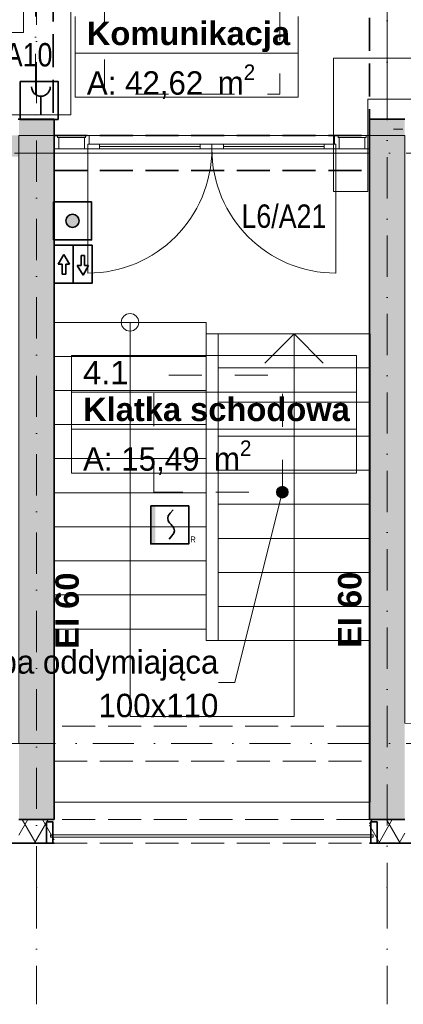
# Model space of a CAD drawing. Header units: millimetres. Extents: x 42175 to 97175, y 10092 to 468192.
# Tile 205 of 235: x 67146 to 70428, y 87000 to 95419. Entities that reach past the tile are written whole.
import ezdxf
from ezdxf.enums import TextEntityAlignment as Align

# ---------------------------------------------------------------- set-up
doc = ezdxf.new("R2010")
doc.units = ezdxf.units.MM
for name, pattern in [('Krawędzie ukryte', [3.912222, 2.822222, -1.09]), ('Kropki i Kreski', [6.702778, 3.527778, -1.763889, 0, -1.411111]), ('Przerywana', [5.644444, 2.822222, -2.822222])]:
    doc.linetypes.add(name, pattern=pattern)
for name, color, linetype, lineweight in [('!!!opis SSP', 1, 'Continuous', 18), ('Elementy ODD', 3, 'Continuous', 35), ('Elementy SAP', 1, 'Continuous', 35), ('Linia SSP', 1, 'Continuous', 15)]:
    doc.layers.add(name, color=color, linetype=linetype, lineweight=lineweight)
for name, color, linetype in [('- A - ocieplenie', 8, 'Continuous'), ('- strefy pomieszczeń', 8, 'Continuous'), ('2D - Ogólne', 8, 'Continuous'), ('Drzwi Archicad', 8, 'Continuous'), ('Instalacje - Wod_Kan', 8, 'Continuous'), ('Konstrukcja - Belki', 8, 'Continuous'), ('Konstrukcja - Przegroda Strukt.', 8, 'Continuous'), ('Konstrukcja - Siatka mod', 8, 'Continuous'), ('Konstrukcja - Stropy', 8, 'Continuous'), ('Konstrukcja - Ściany działowe', 8, 'Continuous'), ('Konstrukcja - Ściany nośne wew..P', 8, 'Continuous'), ('Konstrukcja - Ściany zewnętrzne', 8, 'Continuous'), ('Opisy - Etykiety', 8, 'Continuous'), ('Opisy - Tekst', 8, 'Continuous')]:
    doc.layers.add(name, color=color, linetype=linetype)
doc.styles.get("Standard").update_dxf_attribs({"font": 'ARIALN.TTF'})
doc.styles.add('STYL_AUTOMATYCZNY_1', font='ARIALN.TTF')
doc.styles.add('STYL_AUTOMATYCZNY_2', font='ARIALN.TTF')
doc.styles.add('STYL_AUTOMATYCZNY_5', font='ARIALN.TTF')
doc.styles.add('STYL_AUTOMATYCZNY_6', font='ARIALN.TTF')
doc.styles.add('STYL_AUTOMATYCZNY_7', font='ARIALN.TTF')
pattern_1 = [(60, (-175208.59, 378186.62), (-129.90381, 75), []), (120, (-175208.59, 378186.62), (129.90381, 75), [])]

# ---------------------------------------------------------------- blocks, each defined once
blk = doc.blocks.new('czujka dymu')
h = blk.add_hatch(color=256)
h.set_gradient(color1=(255, 0, 0), color2=(224, 0, 0), one_color=1, name='INVSPHERICAL')
h.paths.add_polyline_path([(-28.7, 16.26), (-28.7, 32.51), (-32.51, 32.51), (-32.51, 16.26)])
h.paths.add_polyline_path([(-28.7, 0), (-28.7, 16.26), (-32.51, 16.26), (-32.51, 0)])
for p, q in [((-17.48, 24.04), (-15.95, 26.38)), ((-15.95, 26.38), (-13.4, 29.24)), ((-17.99, 21.96), (-17.48, 24.04)), ((-17.48, 19.87), (-17.99, 21.96)), ((-16.34, 18.13), (-17.48, 19.87)), ((-15.95, 17.53), (-16.34, 18.13)), ((-15.14, 16.63), (-15.95, 17.53)), ((-15.14, 16.63), (-14.33, 15.72)), ((-14.33, 15.72), (-13.94, 15.12)), ((-12.8, 9.21), (-14.33, 6.87)), ((-13.94, 15.12), (-12.8, 13.38)), ((-12.8, 13.38), (-12.29, 11.29)), ((-12.29, 11.29), (-12.8, 9.21)), ((-14.33, 6.87), (-16.88, 4.01))]:
    blk.add_line(p, q)
blk.add_lwpolyline([(-32.51, 32.51), (0, 32.51), (0, 0), (-32.51, 0)], close=True)
blk.add_text('R', height=5.08).set_placement((1.41, 1.27))
blk = doc.blocks.new('przycisk oddymiania')
h = blk.add_hatch(color=256)
h.set_gradient(color1=(255, 0, 0), color2=(255, 0, 0))
h.paths.add_polyline_path([(21.87, 16.26, 1), (10.65, 16.26, 1)])
blk.add_lwpolyline([(0, 32.51), (32.51, 32.51), (32.51, 0), (0, 0)], close=True)
blk.add_circle((16.26, 16.26), 5.61)
blk = doc.blocks.new('przycisk przewietrzania')
for p, q in [((16.26, 32.51), (16.26, 0)), ((6.96, 7.72), (9.96, 7.72))]:
    blk.add_line(p, q)
at = {"ltscale": 4}
for p, q in [((3.63, 16.16), (8.26, 24.66)), ((8.26, 24.66), (13.26, 16.16)), ((23.11, 15.25), (23.11, 23.69)), ((23.11, 23.69), (26.11, 23.69)), ((26.11, 23.69), (26.11, 15.25)), ((6.96, 16.16), (3.63, 16.16)), ((6.96, 7.72), (6.96, 16.16)), ((9.96, 16.16), (9.96, 7.72)), ((13.26, 16.16), (9.96, 16.16)), ((19.8, 15.25), (23.11, 15.25)), ((24.8, 6.75), (19.8, 15.25)), ((29.43, 15.25), (24.8, 6.75)), ((26.11, 15.25), (29.43, 15.25))]:
    blk.add_line(p, q, dxfattribs=at)
blk.add_lwpolyline([(0, 32.51), (32.51, 32.51), (32.51, 0), (0, 0)], close=True)
blk = doc.blocks.new('ROP')
at = {"layer": 'Elementy SAP'}
blk.add_line((17.77, 19.91), (17.77, 3.98), dxfattribs=at)
blk.add_lwpolyline([(0, 32.51), (32.51, 32.51), (32.51, 0), (0, 0)], close=True, dxfattribs=at)
blk.add_arc((17.77, 27.87), 7.96, 180, 0, dxfattribs=at)

msp = doc.modelspace()

# ---------------------------------------------------------------- hatches: boundary and pattern name
at = {"layer": '- A - ocieplenie', "linetype": 'Continuous', "lineweight": 13}
h = msp.add_hatch(dxfattribs=at)
h.set_pattern_fill('Izolacja_miękka_0006', color=8, style=0, pattern_type=2)
h.set_pattern_definition(pattern_1)
h.paths.add_polyline_path([(67139.2, 88378.8), (67440, 88378.8), (67440, 88578.8), (67140, 88578.8)])
h = msp.add_hatch(dxfattribs=at)
h.set_pattern_fill('Izolacja_miękka_0006', color=8, style=0, pattern_type=2)
h.set_pattern_definition(pattern_1)
h.paths.add_polyline_path([(70440, 88578.8), (70140, 88578.8), (70140, 88378.8), (70440, 88378.8)])
at = {"layer": 'Konstrukcja - Ściany działowe', "linetype": 'Continuous', "lineweight": 13}
msp.add_hatch(color=8, dxfattribs=at).paths.add_polyline_path([(67440, 94248.9), (67440, 94428.9), (65900, 94428.9), (65900, 94248.9)])
at = {"layer": 'Konstrukcja - Ściany nośne wew..P', "linetype": 'Continuous', "lineweight": 13}
for points in [[(67140, 94568.9), (67140, 94428.9), (67440, 94428.9), (67440, 94568.9)], [(70140, 94568.9), (70140, 94428.9), (70440, 94428.9), (70440, 94568.9)], [(70140, 94128.9), (70440, 94128.9), (70440, 94428.9), (70140, 94428.9)], [(67440, 89378.9), (67440, 94248.9), (67140, 94248.9), (67140, 89378.9)], [(70440, 89378.9), (70440, 94128.9), (70140, 94128.9), (70140, 89378.9)], [(67140, 89078.9), (67440, 89078.9), (67140, 89378.9)], [(67440, 89378.9), (67140, 89378.9), (67440, 89078.9)], [(67140, 89078.9), (67140, 88578.8), (67440, 88578.8), (67440, 89078.9)], [(70140, 89078.9), (70140, 88578.8), (70440, 88578.8), (70440, 89078.9)]]:
    msp.add_hatch(color=8, dxfattribs=at).paths.add_polyline_path(points)
at = {"layer": 'Konstrukcja - Ściany zewnętrzne', "linetype": 'Continuous', "lineweight": 13}
for points in [[(70140, 89378.9), (70140, 89078.9), (70440, 89378.9)], [(70440, 89378.9), (70140, 89078.9), (70440, 89078.9)]]:
    msp.add_hatch(color=8, dxfattribs=at).paths.add_polyline_path(points)
at = {"layer": 'Opisy - Etykiety', "linetype": 'Continuous', "lineweight": 13}
msp.add_hatch(color=8, dxfattribs=at).paths.add_polyline_path([(69343.4, 91378.9), (69347.2, 91359.7), (69358, 91343.5), (69374.3, 91332.7), (69393.4, 91328.9), (69412.5, 91332.7), (69428.7, 91343.5), (69439.6, 91359.7), (69443.4, 91378.9), (69439.6, 91398), (69428.7, 91414.2), (69412.5, 91425.1), (69393.4, 91428.9), (69374.3, 91425.1), (69358, 91414.2), (69347.2, 91398)])

# ---------------------------------------------------------------- linework, layer by layer
at = {"layer": '- A - ocieplenie', "color": 8, "linetype": 'Continuous', "lineweight": 35, "ltscale": 100, "flags": 128}
for points in [[(67440, 88578.8), (67140, 88578.8)], [(70440, 88578.8), (70140, 88578.8)], [(67049.2, 88378.8), (67440, 88378.8)], [(70140, 88378.8), (70530, 88378.8)]]:
    msp.add_lwpolyline(points, dxfattribs=at)
at = {"layer": '- A - ocieplenie', "color": 8, "linetype": 'Krawędzie ukryte', "lineweight": 20, "ltscale": 100, "flags": 128}
for points in [[(70140, 88578.8), (67440, 88578.8)], [(67440, 88378.8), (70140, 88378.8)]]:
    msp.add_lwpolyline(points, dxfattribs=at)
at = {"layer": '- strefy pomieszczeń', "color": 8, "linetype": 'Continuous', "lineweight": 13, "ltscale": 100}
for p, q in [((67620.4, 95133), (67620.4, 95447.3)), ((69527.6, 95447.3), (69527.6, 95133)), ((69527.6, 95133), (67620.4, 95133)), ((67620.4, 95133), (69527.6, 95133)), ((67620.4, 94756.5), (67620.4, 95133)), ((69527.6, 95133), (69527.6, 94756.5)), ((69527.6, 94756.5), (67620.4, 94756.5)), ((67588.3, 92546.9), (70028.9, 92546.9)), ((67588.3, 92232.6), (67588.3, 92546.9)), ((70028.9, 92546.9), (70028.9, 92232.6)), ((70028.9, 92232.6), (67588.3, 92232.6)), ((67588.3, 92232.6), (70028.9, 92232.6)), ((67588.3, 91918.3), (67588.3, 92232.6)), ((70028.9, 92232.6), (70028.9, 91918.3)), ((70028.9, 91918.3), (67588.3, 91918.3)), ((67588.3, 91918.3), (70028.9, 91918.3)), ((67588.3, 91541.9), (67588.3, 91918.3)), ((70028.9, 91918.3), (70028.9, 91541.9)), ((70028.9, 91541.9), (67588.3, 91541.9))]:
    msp.add_line(p, q, dxfattribs=at)
at = {"color": 8, "linetype": 'Continuous', "lineweight": 18, "ltscale": 100}
for p, q in [((68740, 92830.9), (67440, 92830.9)), ((67440, 92830.9), (67440, 92539.5)), ((68090, 92830.9), (68090, 92539.5)), ((68740, 92539.5), (68740, 92830.9)), ((70143.7, 92732), (68843.7, 92732)), ((68843.7, 92732), (68843.7, 92440.7)), ((69243.7, 92482), (69493.7, 92732)), ((69493.7, 92440.7), (69493.7, 92732)), ((69493.7, 92732), (69743.7, 92482)), ((70143.7, 92440.7), (70143.7, 92732)), ((67440, 92539.5), (68740, 92539.5)), ((68740, 92539.5), (67440, 92539.5)), ((67440, 92539.5), (67440, 92248.2)), ((68090, 92539.5), (68090, 90208.8)), ((68740, 92248.2), (68740, 92539.5)), ((70143.7, 92440.7), (68843.7, 92440.7)), ((68843.7, 92440.7), (68843.7, 92149.3)), ((68843.7, 92440.7), (70143.7, 92440.7)), ((69493.7, 90110), (69493.7, 92440.7)), ((70143.7, 92149.3), (70143.7, 92440.7)), ((67440, 92248.2), (68740, 92248.2)), ((68740, 92248.2), (67440, 92248.2)), ((67440, 92248.2), (67440, 91956.8)), ((68740, 91956.8), (68740, 92248.2)), ((70143.7, 92149.3), (68843.7, 92149.3)), ((68843.7, 92149.3), (68843.7, 91858)), ((68843.7, 92149.3), (70143.7, 92149.3)), ((70143.7, 91858), (70143.7, 92149.3)), ((67440, 91956.8), (68740, 91956.8)), ((68740, 91956.8), (67440, 91956.8)), ((67440, 91956.8), (67440, 91665.5)), ((68740, 91665.5), (68740, 91956.8)), ((70143.7, 91858), (68843.7, 91858)), ((68843.7, 91858), (68843.7, 91566.7)), ((68843.7, 91858), (70143.7, 91858)), ((70143.7, 91566.7), (70143.7, 91858)), ((67440, 91665.5), (68740, 91665.5)), ((68740, 91665.5), (67440, 91665.5)), ((67440, 91665.5), (67440, 91374.2)), ((68740, 91374.2), (68740, 91665.5)), ((70143.7, 91566.7), (68843.7, 91566.7)), ((68843.7, 91566.7), (68843.7, 91275.3)), ((68843.7, 91566.7), (70143.7, 91566.7)), ((70143.7, 91275.3), (70143.7, 91566.7)), ((67440, 91374.2), (68740, 91374.2)), ((68740, 91374.2), (67440, 91374.2)), ((67440, 91374.2), (67440, 91082.8)), ((68740, 91082.8), (68740, 91374.2)), ((70143.7, 91275.3), (68843.7, 91275.3)), ((68843.7, 91275.3), (68843.7, 90984)), ((68843.7, 91275.3), (70143.7, 91275.3)), ((70143.7, 90984), (70143.7, 91275.3)), ((67440, 91082.8), (68740, 91082.8)), ((68740, 91082.8), (67440, 91082.8)), ((67440, 91082.8), (67440, 90791.5)), ((68740, 90791.5), (68740, 91082.8)), ((70143.7, 90984), (68843.7, 90984)), ((68843.7, 90984), (68843.7, 90692.6)), ((68843.7, 90984), (70143.7, 90984)), ((70143.7, 90692.6), (70143.7, 90984)), ((67440, 90791.5), (68740, 90791.5)), ((68740, 90791.5), (67440, 90791.5)), ((67440, 90791.5), (67440, 90500.1)), ((68740, 90500.1), (68740, 90791.5)), ((70143.7, 90692.6), (68843.7, 90692.6)), ((68843.7, 90692.6), (68843.7, 90401.3)), ((68843.7, 90692.6), (70143.7, 90692.6)), ((70143.7, 90401.3), (70143.7, 90692.6)), ((67440, 90500.1), (68740, 90500.1)), ((68740, 90500.1), (67440, 90500.1)), ((67440, 90500.1), (67440, 90208.8)), ((68740, 90208.8), (68740, 90500.1)), ((70143.7, 90401.3), (68843.7, 90401.3)), ((68843.7, 90401.3), (68843.7, 90110)), ((68843.7, 90401.3), (70143.7, 90401.3)), ((70143.7, 90110), (70143.7, 90401.3)), ((67440, 90208.8), (68740, 90208.8)), ((68740, 90208.8), (67440, 90208.8)), ((67440, 90208.8), (67440, 90187.9)), ((67440, 90187.9), (67440, 88728.8)), ((68090, 90208.8), (68090, 89460)), ((68740, 90110), (68740, 90208.8)), ((68843.7, 90110), (68740, 90110)), ((70143.7, 90110), (68843.7, 90110)), ((68843.7, 90110), (70143.7, 90110)), ((69493.7, 89460), (69493.7, 90110)), ((70143.7, 88728.8), (70143.7, 90110)), ((68090, 89460), (69493.7, 89460)), ((67440, 88728.8), (70143.7, 88728.8))]:
    msp.add_line(p, q, dxfattribs=at)
at = {"color": 8, "linetype": 'Przerywana', "lineweight": 13, "ltscale": 100, "flags": 128}
msp.add_lwpolyline([(68293.4, 91378.9), (68293.4, 92378.9), (69393.4, 92378.9), (69393.4, 91378.9)], close=True, dxfattribs=at)
at = {"color": 8, "linetype": 'Continuous', "lineweight": 18, "ltscale": 100}
for start, end in [(0, 180), (180, 0)]:
    msp.add_arc((68090, 92830.9), 75, start, end, dxfattribs=at)
at = {"layer": '2D - Ogólne', "color": 8, "linetype": 'Przerywana', "lineweight": 13, "ltscale": 100, "flags": 128}
msp.add_lwpolyline([(67871.2, 96281.3), (69371.2, 96281.3), (69371.2, 94781.3), (67871.2, 94781.3)], close=True, dxfattribs=at)
at = {"layer": 'Drzwi Archicad', "color": 8, "linetype": 'Continuous', "lineweight": 13, "ltscale": 100}
for p, q in [((67470, 94428.9), (67440, 94428.9)), ((67440, 94428.9), (67440, 94313.9)), ((67470, 94410.9), (67470, 94428.9)), ((67480, 94410.9), (67470, 94410.9)), ((67480, 94313.9), (67480, 94410.9)), ((67480, 94410.9), (67700, 94410.9)), ((67710, 94410.9), (67700, 94410.9)), ((67700, 94410.9), (67700, 94313.9)), ((67710, 94428.9), (67710, 94410.9)), ((67740, 94428.9), (67710, 94428.9)), ((67740, 94353.9), (67740, 94428.9)), ((69840, 94428.9), (69840, 94353.9)), ((69870, 94428.9), (69840, 94428.9)), ((69870, 94410.9), (69870, 94428.9)), ((69880, 94410.9), (69870, 94410.9)), ((69880, 94313.9), (69880, 94410.9)), ((70100, 94410.9), (69880, 94410.9)), ((70110, 94410.9), (70100, 94410.9)), ((70100, 94410.9), (70100, 94313.9)), ((70140, 94428.9), (70110, 94428.9)), ((70110, 94428.9), (70110, 94410.9)), ((70140, 94313.9), (70140, 94428.9)), ((67440, 94313.9), (67480, 94313.9)), ((67480, 94313.9), (67700, 94313.9)), ((67700, 94313.9), (67728, 94313.9)), ((67728, 94313.9), (67728, 94353.9)), ((67728, 94353.9), (67740, 94353.9)), ((67728, 94353.9), (67828, 94353.9)), ((67728, 94313.9), (67728, 94353.9)), ((67728, 94313.9), (67728, 93251.9)), ((67828, 94313.9), (67728, 94313.9)), ((67828, 94353.9), (67828, 94313.9)), ((68690, 94333.9), (67828, 94333.9)), ((68690, 94313.9), (68690, 94353.9)), ((68690, 94353.9), (68790, 94353.9)), ((68790, 94313.9), (68690, 94313.9)), ((68790, 94353.9), (68790, 94313.9)), ((68890, 94353.9), (68790, 94353.9)), ((68790, 94353.9), (68790, 94313.9)), ((68790, 94313.9), (68890, 94313.9)), ((68890, 94313.9), (68890, 94353.9)), ((68890, 94333.9), (69752, 94333.9)), ((69852, 94353.9), (69752, 94353.9)), ((69752, 94353.9), (69752, 94313.9)), ((69752, 94313.9), (69852, 94313.9)), ((69840, 94353.9), (69852, 94353.9)), ((69852, 94353.9), (69852, 94313.9)), ((69852, 94313.9), (69852, 94353.9)), ((69852, 94313.9), (69852, 93251.9)), ((69852, 94313.9), (69880, 94313.9)), ((69880, 94313.9), (70100, 94313.9)), ((70100, 94313.9), (70140, 94313.9))]:
    msp.add_line(p, q, dxfattribs=at)
at = {"layer": 'Drzwi Archicad', "color": 8, "linetype": 'Continuous', "lineweight": 35, "ltscale": 100}
for p, q in [((67440, 94428.9), (67440, 94313.9)), ((67440, 94428.9), (67440, 94313.9)), ((70140, 94428.9), (70140, 94313.9)), ((70140, 94428.9), (70140, 94313.9)), ((67440, 94313.9), (67440, 94128.9)), ((70140, 94313.9), (70140, 94128.9))]:
    msp.add_line(p, q, dxfattribs=at)
at = {"layer": 'Drzwi Archicad', "color": 8, "linetype": 'Continuous', "lineweight": 13, "ltscale": 100, "flags": 128}
for points in [[(67710, 94428.9), (67470, 94428.9), (67470, 94410.9), (67710, 94410.9)], [(67480, 94313.9), (67700, 94313.9), (67700, 94410.9), (67480, 94410.9)], [(69870, 94428.9), (70110, 94428.9), (70110, 94410.9), (69870, 94410.9)], [(69880, 94410.9), (70100, 94410.9), (70100, 94313.9), (69880, 94313.9)], [(68690, 94333.9), (67828, 94333.9), (67828, 94353.9), (68690, 94353.9)], [(68690, 94313.9), (67828, 94313.9), (67828, 94333.9), (68690, 94333.9)], [(68890, 94333.9), (69752, 94333.9), (69752, 94353.9), (68890, 94353.9)], [(68890, 94313.9), (69752, 94313.9), (69752, 94333.9), (68890, 94333.9)]]:
    msp.add_lwpolyline(points, close=True, dxfattribs=at)
at = {"layer": 'Drzwi Archicad', "color": 8, "linetype": 'Continuous', "lineweight": 13, "ltscale": 100}
for centre, start, end in [((67728, 94313.9), 270, 0), ((69852, 94313.9), 180, 270)]:
    msp.add_arc(centre, 1062, start, end, dxfattribs=at)
at = {"layer": 'Instalacje - Wod_Kan', "color": 8, "linetype": 'Continuous', "lineweight": 0, "ltscale": 100}
msp.add_line((70423, 94483.9), (70343, 94483.9), dxfattribs=at)
at = {"layer": 'Konstrukcja - Belki', "color": 8, "linetype": 'Krawędzie ukryte', "lineweight": 35, "ltscale": 100}
for p, q in [((70140, 96608.9), (70140, 94569.5)), ((67431.8, 96468.9), (67431.8, 94569.5)), ((67131.8, 94569.5), (67431.8, 94569.5)), ((70140, 94569.5), (70440, 94569.5)), ((67439.8, 94428.9), (70139.8, 94428.9)), ((67439.8, 94128.9), (67439.8, 94428.9)), ((70139.8, 94128.9), (70139.8, 94428.9)), ((67439.8, 94128.9), (70139.8, 94128.9))]:
    msp.add_line(p, q, dxfattribs=at)
at = {"layer": 'Konstrukcja - Belki', "color": 8, "linetype": 'Kropki i Kreski', "lineweight": 13, "ltscale": 100}
for p, q in [((70290, 96608.9), (70290, 94569.5)), ((67281.8, 96468.9), (67281.8, 94569.5)), ((67439.8, 94278.9), (70139.8, 94278.9))]:
    msp.add_line(p, q, dxfattribs=at)
at = {"layer": 'Konstrukcja - Przegroda Strukt.', "color": 8, "linetype": 'Continuous', "lineweight": 35, "ltscale": 100, "flags": 128}
for points in [[(67430.1, 88378.8), (67376.1, 88378.8), (67376.1, 88558.8), (67430.1, 88558.8)], [(70203.3, 88378.8), (70149.3, 88378.8), (70149.3, 88558.8), (70203.3, 88558.8)]]:
    msp.add_lwpolyline(points, close=True, dxfattribs=at)
at = {"layer": 'Konstrukcja - Przegroda Strukt.', "color": 8, "linetype": 'Continuous', "lineweight": 13, "ltscale": 100, "flags": 128}
msp.add_lwpolyline([(67410.1, 88428.8), (67410.1, 88448.8), (70169.3, 88448.8), (70169.3, 88428.8)], close=True, dxfattribs=at)
at = {"layer": 'Konstrukcja - Siatka mod', "color": 8, "linetype": 'Kropki i Kreski', "lineweight": 13, "ltscale": 100}
for p, q in [((67290, 88000), (67290, 104964.8)), ((70290, 104969.5), (70290, 88000)), ((53022.5, 94278.9), (82467, 94278.9)), ((53022.5, 89228.9), (82467, 89228.9)), ((67290, 88000), (67290, 87000)), ((70290, 88000), (70290, 87000))]:
    msp.add_line(p, q, dxfattribs=at)
for p in [(67290, 88000), (67290, 88000), (70290, 88000), (70290, 88000)]:
    msp.add_point(p, dxfattribs=at)
at = {"layer": 'Konstrukcja - Stropy', "color": 8, "linetype": 'Continuous', "lineweight": 13, "ltscale": 100, "flags": 128}
for points in [[(67140, 94428.9), (70440, 94428.9), (70440, 89404.9), (82460, 89378.9), (82510, 101858.9), (55470, 101858.9), (55470, 89228.9), (67140, 89228.9)], [(67440, 92830.9), (68740, 92830.9), (68740, 92732), (70140, 92732), (70140, 94428.9), (67440, 94428.9)]]:
    msp.add_lwpolyline(points, close=True, dxfattribs=at)
at = {"layer": 'Konstrukcja - Ściany nośne wew..P', "color": 8, "linetype": 'Continuous', "lineweight": 35, "ltscale": 100}
for p, q in [((67440, 94428.9), (67440, 94313.9)), ((70140, 94428.9), (70140, 94313.9)), ((67440, 94313.9), (67440, 94128.9)), ((70140, 94313.9), (70140, 94128.9))]:
    msp.add_line(p, q, dxfattribs=at)
at = {"layer": 'Konstrukcja - Ściany nośne wew..P', "color": 8, "linetype": 'Continuous', "lineweight": 35, "ltscale": 100, "flags": 128}
for points in [[(67140, 94568.9), (67440, 94568.9)], [(67440, 94428.9), (67440, 94568.9)], [(70140, 94568.9), (70140, 94428.9)], [(70140, 94568.9), (70440, 94568.9)], [(67440, 89078.9), (67440, 94248.9)], [(70140, 94128.9), (70140, 89378.9)], [(70140, 89078.9), (70140, 89378.9)], [(67440, 88578.8), (67440, 89078.9)], [(70140, 89078.9), (70140, 88578.8)], [(67140, 88578.8), (67440, 88578.8)], [(70140, 88578.8), (70440, 88578.8)]]:
    msp.add_lwpolyline(points, dxfattribs=at)
at = {"layer": 'Konstrukcja - Ściany zewnętrzne', "color": 8, "linetype": 'Krawędzie ukryte', "lineweight": 20, "ltscale": 100, "flags": 128}
for points in [[(70140, 89378.9), (67440, 89378.9)], [(67440, 89378.9), (67440, 89078.9)], [(70140, 89078.9), (70140, 89378.9)], [(67440, 89078.9), (70140, 89078.9)]]:
    msp.add_lwpolyline(points, dxfattribs=at)
at = {"layer": 'Linia SSP'}
for p, q in [((70750, 95089), (69830, 95089)), ((69830, 95089), (69830, 93950.3)), ((70125.1, 93950.3), (70125.1, 94740.4)), ((70125.1, 94740.4), (70875.1, 94740.4)), ((69830, 93950.3), (70125.1, 93950.3))]:
    msp.add_line(p, q, dxfattribs=at)
msp.add_lwpolyline([(82079.8, 95235.5), (80753.8, 95235.5), (80753.8, 99412), (75253.9, 99412), (75253.9, 100098), (64662.1, 100098), (64662.1, 98150.3), (58657.8, 98150.3), (58657.8, 92052.7), (64557.8, 92052.7), (64557.8, 94913), (61716.7, 94913), (61716.7, 96496.8), (66501.7, 96496.8), (66501.7, 95499.4), (66501.7, 94605.2), (67583.5, 94605.2), (67583.5, 96501.4), (69842.7, 96501.4), (69842.7, 97731.3), (69623.8, 97731.3)], dxfattribs=at)
at = {"layer": 'Opisy - Etykiety', "color": 8, "linetype": 'Continuous', "lineweight": 20, "ltscale": 100}
for p, q in [((67178.5, 95310.6), (67178.5, 95847.1)), ((66147, 95310.6), (67178.5, 95310.6))]:
    msp.add_line(p, q, dxfattribs=at)
at = {"layer": 'Opisy - Etykiety', "color": 8, "linetype": 'Continuous', "lineweight": 13, "ltscale": 100}
for p, q in [((69381.2, 91330.4), (68985.5, 89752.2)), ((68985.5, 89752.2), (68846.1, 89752.2))]:
    msp.add_line(p, q, dxfattribs=at)
msp.add_circle((69393.4, 91378.9), 50, dxfattribs=at)

# ---------------------------------------------------------------- block references
at = {"layer": 'Elementy ODD', "xscale": 10, "yscale": 10, "zscale": 10}
for name, p in [('przycisk oddymiania', (67435.5, 93536.3)), ('przycisk przewietrzania', (67439.8, 93165.5)), ('czujka dymu', (68592.3, 90936.5))]:
    msp.add_blockref(name, p, dxfattribs=at)
at = {"layer": 'Elementy SAP', "xscale": 10, "yscale": 10, "zscale": 10}
msp.add_blockref('ROP', (67149.8, 94565.5), dxfattribs=at)

# ---------------------------------------------------------------- texts
at = {"layer": '!!!opis SSP'}
for s, p in [('L6/A10', (67062.9, 95118.9)), ('L6/A21', (69406.7, 93738.9))]:
    msp.add_text(s, height=200, dxfattribs=at).set_placement(p, align=Align.MIDDLE_CENTER)
at = {"layer": '- strefy pomieszczeń', "color": 8, "linetype": 'Continuous', "lineweight": 13, "char_height": 200, "attachment_point": 1}
for s, insert, style in [('\\A1;{\\pql;\\pt0,100;\\fArial|b0|i0|c238|p0;\\W1.000000;4.2\\fArial|b0|i0|c238|p0;\\W1.000000;\\A1{\\H.66x;\\S^  ;}\\fArial|b0|i0|c238|p0;\\W1.000000;\\fArial|b0|i0|c238|p0;\\W1.000000;\\A1{\\H.66x;\\S^  ;}}', (67720.4, 95715.8), 'STYL_AUTOMATYCZNY_1'), ('\\A1;{\\pql;\\pt0,100;\\fArial|b1|i0|c238|p0;\\W1.000000;Komunikacja\\fArial|b1|i0|c238|p0;\\W1.000000;\\A1{\\H.66x;\\S^  ;}\\fArial|b1|i0|c238|p0;\\W1.000000;\\fArial|b1|i0|c238|p0;\\W1.000000;\\A1{\\H.66x;\\S^  ;}}', (67720.4, 95401.6), 'STYL_AUTOMATYCZNY_2'), ('\\A1;{\\pql;\\pt0,500;\\fGeneva CE|b0|i0|c0|p0;\\W1.000000;A: 42,62\\fGeneva CE|b0|i0|c0|p0;\\W1.000000;\\A1{\\H.66x;\\S^  ;}\\fGeneva CE|b0|i0|c0|p0;\\W1.000000; m\\fGeneva CE|b0|i0|c0|p0;\\W1.000000;\\A1{\\H.66x;\\S2^  ;}}', (67720.4, 95036.1), 'STYL_AUTOMATYCZNY_6'), ('\\A1;{\\pql;\\pt0,100;\\fArial|b0|i0|c238|p0;\\W1.000000;4.1\\fArial|b0|i0|c238|p0;\\W1.000000;\\A1{\\H.66x;\\S^  ;}\\fArial|b0|i0|c238|p0;\\W1.000000;\\fArial|b0|i0|c238|p0;\\W1.000000;\\A1{\\H.66x;\\S^  ;}}', (67688.3, 92501.2), 'STYL_AUTOMATYCZNY_1'), ('\\A1;{\\pql;\\pt0,100;\\fArial|b1|i0|c238|p0;\\W1.000000;Klatka schodowa\\fArial|b1|i0|c238|p0;\\W1.000000;\\A1{\\H.66x;\\S^  ;}\\fArial|b1|i0|c238|p0;\\W1.000000;\\fArial|b1|i0|c238|p0;\\W1.000000;\\A1{\\H.66x;\\S^  ;}}', (67688.3, 92186.9), 'STYL_AUTOMATYCZNY_2'), ('\\A1;{\\pql;\\pt0,500;\\fGeneva CE|b0|i0|c0|p0;\\W1.000000;A: 15,49\\fGeneva CE|b0|i0|c0|p0;\\W1.000000;\\A1{\\H.66x;\\S^  ;}\\fGeneva CE|b0|i0|c0|p0;\\W1.000000; m\\fGeneva CE|b0|i0|c0|p0;\\W1.000000;\\A1{\\H.66x;\\S2^  ;}}', (67688.3, 91821.4), 'STYL_AUTOMATYCZNY_6')]:
    msp.add_mtext(s, dxfattribs=dict(at, insert=insert, style=style))
at = {"layer": 'Opisy - Etykiety', "color": 8, "linetype": 'Continuous', "lineweight": 13, "insert": (68846.1, 89739.8), "char_height": 200.0066, "attachment_point": 6, "line_spacing_factor": 1.116141, "style": 'STYL_AUTOMATYCZNY_5'}
msp.add_mtext('\\A1;{\\pqr;\\fGeneva|b0|i0|c0|p0;\\W1.000000;Klapa oddymiająca\\P\\pqr;\\fGeneva|b0|i0|c0|p0;\\W1.000000;100x1\\fGeneva|b0|i0|c0|p0;\\W1.000000;1\\fGeneva|b0|i0|c0|p0;\\W1.000000;0}', dxfattribs=at)
at = {"layer": 'Opisy - Tekst', "color": 8, "linetype": 'Continuous', "lineweight": 13, "char_height": 200, "attachment_point": 1, "rotation": 90, "style": 'STYL_AUTOMATYCZNY_7'}
for insert in [(67451.4, 90039.7), (69869.1, 90046.6)]:
    msp.add_mtext('\\A1;{\\pql;\\fHelvetica|b1|i0|c238|p0;\\W1.000000;EI 60}', dxfattribs=dict(at, insert=insert))

doc.saveas('drawing.dxf')
